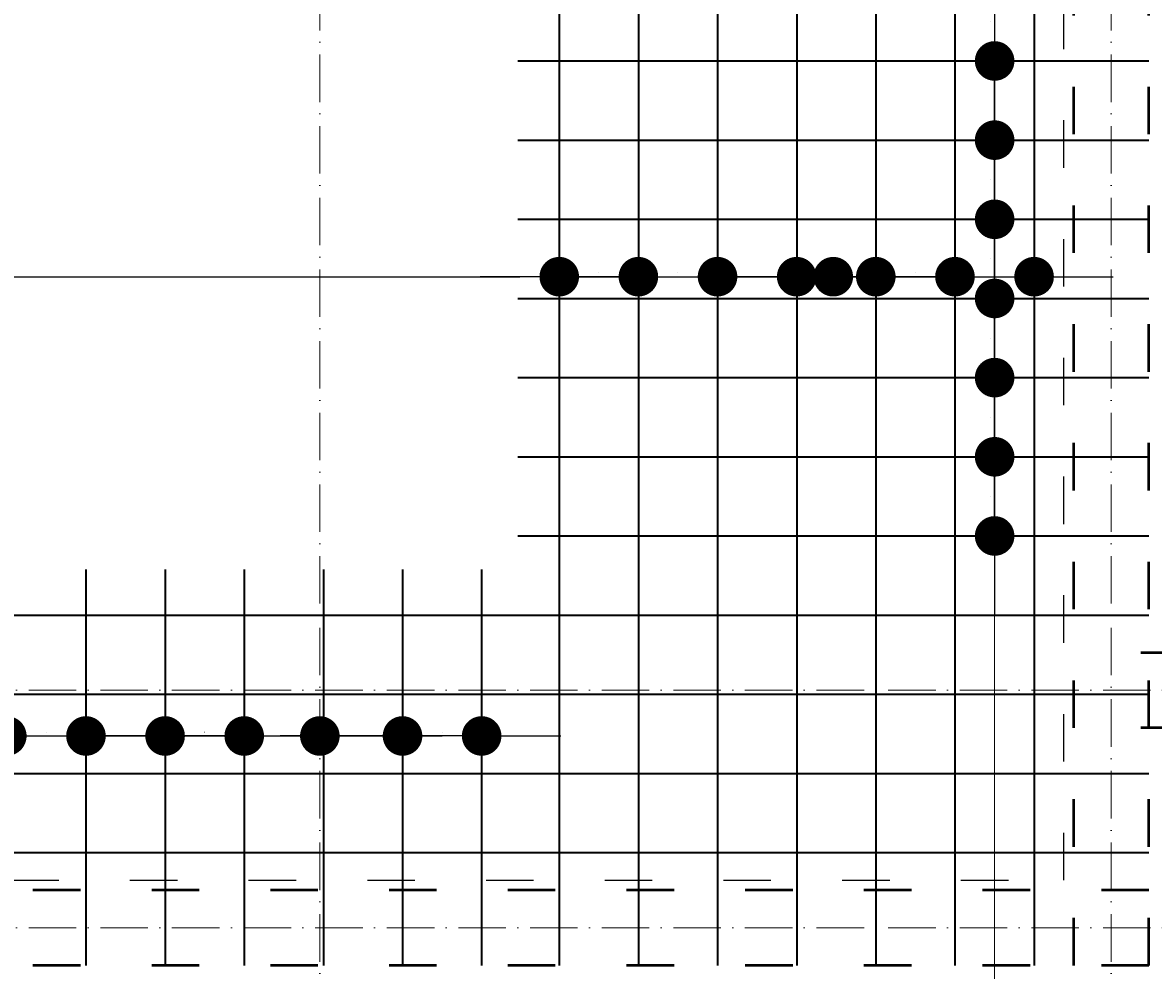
# Model space of a CAD drawing. Header units: millimetres. Extents: x 300938 to 312016, y 11971 to 20881.
# Tile 66 of 239: x 309334 to 309619, y 14053 to 14293. Entities that reach past the tile are written whole.
import ezdxf

# ---------------------------------------------------------------- set-up
doc = ezdxf.new("R2010")
doc.units = ezdxf.units.MM
doc.linetypes.add('ACAD_ISO03W100', pattern=[30, 12, -18])
doc.linetypes.add('ACAD_ISO10W100', pattern=[18, 12, -3, 0, -3])
for name, color, linetype, lineweight in [('konstrukcja wymiary', 1, 'Continuous', 13), ('osie', 5, 'ACAD_ISO10W100', 13), ('zbrojenie', 4, 'Continuous', 50), ('zbrojenie płyty', 141, 'Continuous', 35)]:
    doc.layers.add(name, color=color, linetype=linetype, lineweight=lineweight)
doc.layers.add('przerywane', color=6, linetype='ACAD_ISO03W100')
doc.styles.add('KONSTRUKCJA', font='romand.shx', dxfattribs={"oblique": 10})
doc.styles.get("Standard").update_dxf_attribs({"font": 'romand.shx', "oblique": 10})
doc.dimstyles.new('150', dxfattribs={"dimtxt": 10, "dimasz": 7, "dimexe": 1.25, "dimexo": 0.625, "dimgap": 3, "dimtad": 1, "dimdec": 0, "dimrnd": 0.5, "dimtxsty": 'KONSTRUKCJA', "dimblk": 'ARCHTICK', "dimcen": 2.5, "dimadec": 0, "dimazin": 0, "dimtfac": 1, "dimtdec": 0, "dimtix": 1, "dimtmove": 0, "dimatfit": 3, "dimfxl": 4, "dimfxlon": 1, "dimarcsym": 0})
doc.dimstyles.new('kropki', dxfattribs={"dimtxt": 0.001, "dimasz": 10, "dimexe": 1.25, "dimexo": 0.625, "dimgap": 1, "dimtad": 1, "dimtxsty": 'Standard', "dimblk": 'DOT', "dimcen": 2.5, "dimadec": 0, "dimazin": 0, "dimtfac": 1, "dimtmove": 0, "dimatfit": 3, "dimfxl": 1, "dimfxlon": 1, "dimarcsym": 0})

# ---------------------------------------------------------------- blocks, each defined once
blk = doc.blocks.new('_ArchTick')
at = {"color": 0, "linetype": 'ByBlock', "lineweight": 13, "const_width": 0.15}
blk.add_lwpolyline([(-0.5, -0.5), (0.5, 0.5)], dxfattribs=at)
blk = doc.blocks.new('*D2138')
at = {"layer": 'Defpoints', "color": 0, "transparency": 16777216}
for p in [(310116.63, 14112.22), (309620.63, 14052.22), (310116.63, 13992.22)]:
    blk.add_point(p, dxfattribs=at)
at = {"layer": 'konstrukcja wymiary', "color": 0, "lineweight": -2, "transparency": 16777216}
for p, q in [((309620.63, 13996.22), (309620.63, 13990.97)), ((310116.63, 13996.22), (310116.63, 13990.97)), ((309620.63, 13992.22), (310116.63, 13992.22))]:
    blk.add_line(p, q, dxfattribs=at)
at = {"layer": 'konstrukcja wymiary', "color": 0, "lineweight": -2, "transparency": 16777216, "xscale": 7, "yscale": 7, "zscale": 7, "rotation": 180}
blk.add_blockref('_ArchTick', (309620.63, 13992.22), dxfattribs=at)
at = {"layer": 'konstrukcja wymiary', "color": 0, "lineweight": -2, "transparency": 16777216, "xscale": 7, "yscale": 7, "zscale": 7}
blk.add_blockref('_ArchTick', (310116.63, 13992.22), dxfattribs=at)
at = {"layer": 'konstrukcja wymiary', "color": 0, "transparency": 16777216, "insert": (309868.63, 14000.22), "char_height": 10, "attachment_point": 5, "style": 'KONSTRUKCJA'}
blk.add_mtext('496', dxfattribs=at)
blk = doc.blocks.new('_Dot')
at = {"color": 0, "linetype": 'ByBlock', "lineweight": -2}
blk.add_line((-0.5, 0), (-1, 0), dxfattribs=at)
at = {"color": 0, "linetype": 'ByBlock', "const_width": 0.5}
blk.add_lwpolyline([(-0.25, 0, 1), (0.25, 0, 1)], format="xyb", close=True, dxfattribs=at)
blk = doc.blocks.new('*D2634')
at = {"layer": 'Defpoints', "color": 0, "transparency": 16777216}
for p in [(309569.13, 14323.22), (309569.13, 14303.22), (309579.16, 14303.22)]:
    blk.add_point(p, dxfattribs=at)
at = {"layer": 'konstrukcja wymiary', "color": 0, "lineweight": -2, "transparency": 16777216}
for p, q in [((309579.16, 14333.22), (309579.16, 14343.22)), ((309578.16, 14323.22), (309580.41, 14323.22)), ((309579.16, 14323.22), (309579.16, 14303.22)), ((309578.16, 14303.22), (309580.41, 14303.22)), ((309579.16, 14293.22), (309579.16, 14283.22))]:
    blk.add_line(p, q, dxfattribs=at)
at = {"layer": 'konstrukcja wymiary', "color": 0, "lineweight": -2, "transparency": 16777216, "xscale": 10, "yscale": 10, "zscale": 10}
for p, rotation in [((309579.16, 14323.22), 270), ((309579.16, 14303.22), 90)]:
    blk.add_blockref('_Dot', p, dxfattribs=dict(at, rotation=rotation))
at = {"layer": 'konstrukcja wymiary', "color": 0, "transparency": 16777216, "insert": (309578.16, 14313.22), "char_height": 0.001, "attachment_point": 5, "rotation": 90}
blk.add_mtext('20', dxfattribs=at)
blk = doc.blocks.new('*D2635')
at = {"layer": 'Defpoints', "color": 0, "transparency": 16777216}
for p in [(309569.13, 14303.22), (309569.13, 14283.22), (309579.16, 14283.22)]:
    blk.add_point(p, dxfattribs=at)
at = {"layer": 'konstrukcja wymiary', "color": 0, "lineweight": -2, "transparency": 16777216}
for p, q in [((309579.16, 14313.22), (309579.16, 14323.22)), ((309578.16, 14303.22), (309580.41, 14303.22)), ((309579.16, 14303.22), (309579.16, 14283.22)), ((309578.16, 14283.22), (309580.41, 14283.22)), ((309579.16, 14273.22), (309579.16, 14263.22))]:
    blk.add_line(p, q, dxfattribs=at)
at = {"layer": 'konstrukcja wymiary', "color": 0, "lineweight": -2, "transparency": 16777216, "xscale": 10, "yscale": 10, "zscale": 10}
for p, rotation in [((309579.16, 14303.22), 270), ((309579.16, 14283.22), 90)]:
    blk.add_blockref('_Dot', p, dxfattribs=dict(at, rotation=rotation))
at = {"layer": 'konstrukcja wymiary', "color": 0, "transparency": 16777216, "insert": (309578.16, 14293.22), "char_height": 0.001, "attachment_point": 5, "rotation": 90}
blk.add_mtext('20', dxfattribs=at)
blk = doc.blocks.new('*D2636')
at = {"layer": 'Defpoints', "color": 0, "transparency": 16777216}
for p in [(309569.13, 14283.22), (309569.13, 14163.22), (309579.16, 14163.22)]:
    blk.add_point(p, dxfattribs=at)
at = {"layer": 'konstrukcja wymiary', "color": 0, "lineweight": -2, "transparency": 16777216}
for p, q in [((309578.16, 14283.22), (309580.41, 14283.22)), ((309579.16, 14273.22), (309579.16, 14173.22)), ((309578.16, 14163.22), (309580.41, 14163.22))]:
    blk.add_line(p, q, dxfattribs=at)
at = {"layer": 'konstrukcja wymiary', "color": 0, "lineweight": -2, "transparency": 16777216, "xscale": 10, "yscale": 10, "zscale": 10}
for p, rotation in [((309579.16, 14283.22), 90), ((309579.16, 14163.22), 270)]:
    blk.add_blockref('_Dot', p, dxfattribs=dict(at, rotation=rotation))
at = {"layer": 'konstrukcja wymiary', "color": 0, "transparency": 16777216, "insert": (309578.16, 14223.22), "char_height": 0.001, "attachment_point": 5, "rotation": 90}
blk.add_mtext('120', dxfattribs=at)
blk = doc.blocks.new('*D2637')
at = {"layer": 'Defpoints', "color": 0, "transparency": 16777216}
for p in [(309569.13, 14183.22), (309579.16, 14183.22), (309569.13, 14163.22)]:
    blk.add_point(p, dxfattribs=at)
at = {"layer": 'konstrukcja wymiary', "color": 0, "lineweight": -2, "transparency": 16777216}
for p, q in [((309579.16, 14193.22), (309579.16, 14203.22)), ((309578.16, 14183.22), (309580.41, 14183.22)), ((309579.16, 14163.22), (309579.16, 14183.22)), ((309578.16, 14163.22), (309580.41, 14163.22)), ((309579.16, 14153.22), (309579.16, 14143.22))]:
    blk.add_line(p, q, dxfattribs=at)
at = {"layer": 'konstrukcja wymiary', "color": 0, "lineweight": -2, "transparency": 16777216, "xscale": 10, "yscale": 10, "zscale": 10}
for p, rotation in [((309579.16, 14183.22), 270), ((309579.16, 14163.22), 90)]:
    blk.add_blockref('_Dot', p, dxfattribs=dict(at, rotation=rotation))
at = {"layer": 'konstrukcja wymiary', "color": 0, "transparency": 16777216, "insert": (309578.16, 14173.22), "char_height": 0.001, "attachment_point": 5, "rotation": 90}
blk.add_mtext('20', dxfattribs=at)
blk = doc.blocks.new('*D2638')
at = {"layer": 'Defpoints', "color": 0, "transparency": 16777216}
for p in [(309569.13, 14203.22), (309579.16, 14203.22), (309569.13, 14183.22)]:
    blk.add_point(p, dxfattribs=at)
at = {"layer": 'konstrukcja wymiary', "color": 0, "lineweight": -2, "transparency": 16777216}
for p, q in [((309579.16, 14213.22), (309579.16, 14223.22)), ((309578.16, 14203.22), (309580.41, 14203.22)), ((309579.16, 14183.22), (309579.16, 14203.22)), ((309578.16, 14183.22), (309580.41, 14183.22)), ((309579.16, 14173.22), (309579.16, 14163.22))]:
    blk.add_line(p, q, dxfattribs=at)
at = {"layer": 'konstrukcja wymiary', "color": 0, "lineweight": -2, "transparency": 16777216, "xscale": 10, "yscale": 10, "zscale": 10}
for p, rotation in [((309579.16, 14203.22), 270), ((309579.16, 14183.22), 90)]:
    blk.add_blockref('_Dot', p, dxfattribs=dict(at, rotation=rotation))
at = {"layer": 'konstrukcja wymiary', "color": 0, "transparency": 16777216, "insert": (309578.16, 14193.22), "char_height": 0.001, "attachment_point": 5, "rotation": 90}
blk.add_mtext('20', dxfattribs=at)
blk = doc.blocks.new('*D2639')
at = {"layer": 'Defpoints', "color": 0, "transparency": 16777216}
for p in [(309569.13, 14223.22), (309579.16, 14223.22), (309569.13, 14203.22)]:
    blk.add_point(p, dxfattribs=at)
at = {"layer": 'konstrukcja wymiary', "color": 0, "lineweight": -2, "transparency": 16777216}
for p, q in [((309579.16, 14233.22), (309579.16, 14243.22)), ((309578.16, 14223.22), (309580.41, 14223.22)), ((309579.16, 14203.22), (309579.16, 14223.22)), ((309578.16, 14203.22), (309580.41, 14203.22)), ((309579.16, 14193.22), (309579.16, 14183.22))]:
    blk.add_line(p, q, dxfattribs=at)
at = {"layer": 'konstrukcja wymiary', "color": 0, "lineweight": -2, "transparency": 16777216, "xscale": 10, "yscale": 10, "zscale": 10}
for p, rotation in [((309579.16, 14223.22), 270), ((309579.16, 14203.22), 90)]:
    blk.add_blockref('_Dot', p, dxfattribs=dict(at, rotation=rotation))
at = {"layer": 'konstrukcja wymiary', "color": 0, "transparency": 16777216, "insert": (309578.16, 14213.22), "char_height": 0.001, "attachment_point": 5, "rotation": 90}
blk.add_mtext('20', dxfattribs=at)
blk = doc.blocks.new('*D2640')
at = {"layer": 'Defpoints', "color": 0, "transparency": 16777216}
for p in [(309569.13, 14243.22), (309579.16, 14243.22), (309569.13, 14223.22)]:
    blk.add_point(p, dxfattribs=at)
at = {"layer": 'konstrukcja wymiary', "color": 0, "lineweight": -2, "transparency": 16777216}
for p, q in [((309579.16, 14253.22), (309579.16, 14263.22)), ((309578.16, 14243.22), (309580.41, 14243.22)), ((309579.16, 14223.22), (309579.16, 14243.22)), ((309578.16, 14223.22), (309580.41, 14223.22)), ((309579.16, 14213.22), (309579.16, 14203.22))]:
    blk.add_line(p, q, dxfattribs=at)
at = {"layer": 'konstrukcja wymiary', "color": 0, "lineweight": -2, "transparency": 16777216, "xscale": 10, "yscale": 10, "zscale": 10}
for p, rotation in [((309579.16, 14243.22), 270), ((309579.16, 14223.22), 90)]:
    blk.add_blockref('_Dot', p, dxfattribs=dict(at, rotation=rotation))
at = {"layer": 'konstrukcja wymiary', "color": 0, "transparency": 16777216, "insert": (309578.16, 14233.22), "char_height": 0.001, "attachment_point": 5, "rotation": 90}
blk.add_mtext('20', dxfattribs=at)
blk = doc.blocks.new('*D2641')
at = {"layer": 'Defpoints', "color": 0, "transparency": 16777216}
for p in [(309569.13, 14263.22), (309579.16, 14263.22), (309569.13, 14243.22)]:
    blk.add_point(p, dxfattribs=at)
at = {"layer": 'konstrukcja wymiary', "color": 0, "lineweight": -2, "transparency": 16777216}
for p, q in [((309579.16, 14273.22), (309579.16, 14283.22)), ((309578.16, 14263.22), (309580.41, 14263.22)), ((309579.16, 14243.22), (309579.16, 14263.22)), ((309578.16, 14243.22), (309580.41, 14243.22)), ((309579.16, 14233.22), (309579.16, 14223.22))]:
    blk.add_line(p, q, dxfattribs=at)
at = {"layer": 'konstrukcja wymiary', "color": 0, "lineweight": -2, "transparency": 16777216, "xscale": 10, "yscale": 10, "zscale": 10}
for p, rotation in [((309579.16, 14263.22), 270), ((309579.16, 14243.22), 90)]:
    blk.add_blockref('_Dot', p, dxfattribs=dict(at, rotation=rotation))
at = {"layer": 'konstrukcja wymiary', "color": 0, "transparency": 16777216, "insert": (309578.16, 14253.22), "char_height": 0.001, "attachment_point": 5, "rotation": 90}
blk.add_mtext('20', dxfattribs=at)
blk = doc.blocks.new('*D2791')
at = {"layer": 'Defpoints', "color": 0, "transparency": 16777216}
for p in [(309329.52, 14112.69), (309309.52, 14103.22), (309329.52, 14103.22)]:
    blk.add_point(p, dxfattribs=at)
at = {"layer": 'konstrukcja wymiary', "color": 0, "lineweight": -2, "transparency": 16777216}
for p, q in [((309299.52, 14112.69), (309289.52, 14112.69)), ((309309.52, 14111.69), (309309.52, 14113.94)), ((309309.52, 14112.69), (309329.52, 14112.69)), ((309329.52, 14111.69), (309329.52, 14113.94)), ((309339.52, 14112.69), (309349.52, 14112.69))]:
    blk.add_line(p, q, dxfattribs=at)
at = {"layer": 'konstrukcja wymiary', "color": 0, "lineweight": -2, "transparency": 16777216, "xscale": 10, "yscale": 10, "zscale": 10}
blk.add_blockref('_Dot', (309309.52, 14112.69), dxfattribs=at)
at = {"layer": 'konstrukcja wymiary', "color": 0, "lineweight": -2, "transparency": 16777216, "xscale": 10, "yscale": 10, "zscale": 10, "rotation": 180}
blk.add_blockref('_Dot', (309329.52, 14112.69), dxfattribs=at)
at = {"layer": 'konstrukcja wymiary', "color": 0, "transparency": 16777216, "insert": (309319.52, 14113.69), "char_height": 0.001, "attachment_point": 5}
blk.add_mtext('20', dxfattribs=at)
blk = doc.blocks.new('*D2792')
at = {"layer": 'Defpoints', "color": 0, "transparency": 16777216}
for p in [(309349.52, 14112.69), (309329.52, 14103.22), (309349.52, 14103.22)]:
    blk.add_point(p, dxfattribs=at)
at = {"layer": 'konstrukcja wymiary', "color": 0, "lineweight": -2, "transparency": 16777216}
for p, q in [((309319.52, 14112.69), (309309.52, 14112.69)), ((309329.52, 14111.69), (309329.52, 14113.94)), ((309329.52, 14112.69), (309349.52, 14112.69)), ((309349.52, 14111.69), (309349.52, 14113.94)), ((309359.52, 14112.69), (309369.52, 14112.69))]:
    blk.add_line(p, q, dxfattribs=at)
at = {"layer": 'konstrukcja wymiary', "color": 0, "lineweight": -2, "transparency": 16777216, "xscale": 10, "yscale": 10, "zscale": 10}
blk.add_blockref('_Dot', (309329.52, 14112.69), dxfattribs=at)
at = {"layer": 'konstrukcja wymiary', "color": 0, "lineweight": -2, "transparency": 16777216, "xscale": 10, "yscale": 10, "zscale": 10, "rotation": 180}
blk.add_blockref('_Dot', (309349.52, 14112.69), dxfattribs=at)
at = {"layer": 'konstrukcja wymiary', "color": 0, "transparency": 16777216, "insert": (309339.52, 14113.69), "char_height": 0.001, "attachment_point": 5}
blk.add_mtext('20', dxfattribs=at)
blk = doc.blocks.new('*D2793')
at = {"layer": 'Defpoints', "color": 0, "transparency": 16777216}
for p in [(309389.52, 14112.69), (309349.52, 14103.22), (309389.52, 14103.22)]:
    blk.add_point(p, dxfattribs=at)
at = {"layer": 'konstrukcja wymiary', "color": 0, "lineweight": -2, "transparency": 16777216}
for p, q in [((309349.52, 14111.69), (309349.52, 14113.94)), ((309359.52, 14112.69), (309379.52, 14112.69)), ((309389.52, 14111.69), (309389.52, 14113.94))]:
    blk.add_line(p, q, dxfattribs=at)
at = {"layer": 'konstrukcja wymiary', "color": 0, "lineweight": -2, "transparency": 16777216, "xscale": 10, "yscale": 10, "zscale": 10, "rotation": 180}
blk.add_blockref('_Dot', (309349.52, 14112.69), dxfattribs=at)
at = {"layer": 'konstrukcja wymiary', "color": 0, "lineweight": -2, "transparency": 16777216, "xscale": 10, "yscale": 10, "zscale": 10}
blk.add_blockref('_Dot', (309389.52, 14112.69), dxfattribs=at)
at = {"layer": 'konstrukcja wymiary', "color": 0, "transparency": 16777216, "insert": (309369.52, 14113.69), "char_height": 0.001, "attachment_point": 5}
blk.add_mtext('40', dxfattribs=at)
blk = doc.blocks.new('*D2794')
at = {"layer": 'Defpoints', "color": 0, "transparency": 16777216}
for p in [(309369.52, 14112.69), (309369.52, 14103.22), (309389.52, 14103.22)]:
    blk.add_point(p, dxfattribs=at)
at = {"layer": 'konstrukcja wymiary', "color": 0, "lineweight": -2, "transparency": 16777216}
for p, q in [((309359.52, 14112.69), (309349.52, 14112.69)), ((309369.52, 14111.69), (309369.52, 14113.94)), ((309389.52, 14112.69), (309369.52, 14112.69)), ((309389.52, 14111.69), (309389.52, 14113.94)), ((309399.52, 14112.69), (309409.52, 14112.69))]:
    blk.add_line(p, q, dxfattribs=at)
at = {"layer": 'konstrukcja wymiary', "color": 0, "lineweight": -2, "transparency": 16777216, "xscale": 10, "yscale": 10, "zscale": 10}
blk.add_blockref('_Dot', (309369.52, 14112.69), dxfattribs=at)
at = {"layer": 'konstrukcja wymiary', "color": 0, "lineweight": -2, "transparency": 16777216, "xscale": 10, "yscale": 10, "zscale": 10, "rotation": 180}
blk.add_blockref('_Dot', (309389.52, 14112.69), dxfattribs=at)
at = {"layer": 'konstrukcja wymiary', "color": 0, "transparency": 16777216, "insert": (309379.52, 14113.69), "char_height": 0.001, "attachment_point": 5}
blk.add_mtext('20', dxfattribs=at)
blk = doc.blocks.new('*D2795')
at = {"layer": 'Defpoints', "color": 0, "transparency": 16777216}
for p in [(309408.63, 14112.69), (309369.52, 14103.22), (309408.63, 14103.22)]:
    blk.add_point(p, dxfattribs=at)
at = {"layer": 'konstrukcja wymiary', "color": 0, "lineweight": -2, "transparency": 16777216}
for p, q in [((309369.52, 14111.69), (309369.52, 14113.94)), ((309379.52, 14112.69), (309398.63, 14112.69)), ((309408.63, 14111.69), (309408.63, 14113.94))]:
    blk.add_line(p, q, dxfattribs=at)
at = {"layer": 'konstrukcja wymiary', "color": 0, "lineweight": -2, "transparency": 16777216, "xscale": 10, "yscale": 10, "zscale": 10, "rotation": 180}
blk.add_blockref('_Dot', (309369.52, 14112.69), dxfattribs=at)
at = {"layer": 'konstrukcja wymiary', "color": 0, "lineweight": -2, "transparency": 16777216, "xscale": 10, "yscale": 10, "zscale": 10}
blk.add_blockref('_Dot', (309408.63, 14112.69), dxfattribs=at)
at = {"layer": 'konstrukcja wymiary', "color": 0, "transparency": 16777216, "insert": (309389.07, 14113.69), "char_height": 0.001, "attachment_point": 5}
blk.add_mtext('39,11', dxfattribs=at)
blk = doc.blocks.new('*D2796')
at = {"layer": 'Defpoints', "color": 0, "transparency": 16777216}
for p in [(309449.52, 14112.69), (309408.63, 14103.22), (309449.52, 14103.22)]:
    blk.add_point(p, dxfattribs=at)
at = {"layer": 'konstrukcja wymiary', "color": 0, "lineweight": -2, "transparency": 16777216}
for p, q in [((309408.63, 14111.69), (309408.63, 14113.94)), ((309418.63, 14112.69), (309439.52, 14112.69)), ((309449.52, 14111.69), (309449.52, 14113.94))]:
    blk.add_line(p, q, dxfattribs=at)
at = {"layer": 'konstrukcja wymiary', "color": 0, "lineweight": -2, "transparency": 16777216, "xscale": 10, "yscale": 10, "zscale": 10, "rotation": 180}
blk.add_blockref('_Dot', (309408.63, 14112.69), dxfattribs=at)
at = {"layer": 'konstrukcja wymiary', "color": 0, "lineweight": -2, "transparency": 16777216, "xscale": 10, "yscale": 10, "zscale": 10}
blk.add_blockref('_Dot', (309449.52, 14112.69), dxfattribs=at)
at = {"layer": 'konstrukcja wymiary', "color": 0, "transparency": 16777216, "insert": (309429.07, 14113.69), "char_height": 0.001, "attachment_point": 5}
blk.add_mtext('40,89', dxfattribs=at)
blk = doc.blocks.new('*D2797')
at = {"layer": 'Defpoints', "color": 0, "transparency": 16777216}
for p in [(309429.52, 14112.69), (309429.52, 14103.22), (309449.52, 14103.22)]:
    blk.add_point(p, dxfattribs=at)
at = {"layer": 'konstrukcja wymiary', "color": 0, "lineweight": -2, "transparency": 16777216}
for p, q in [((309419.52, 14112.69), (309409.52, 14112.69)), ((309429.52, 14111.69), (309429.52, 14113.94)), ((309449.52, 14112.69), (309429.52, 14112.69)), ((309449.52, 14111.69), (309449.52, 14113.94)), ((309459.52, 14112.69), (309469.52, 14112.69))]:
    blk.add_line(p, q, dxfattribs=at)
at = {"layer": 'konstrukcja wymiary', "color": 0, "lineweight": -2, "transparency": 16777216, "xscale": 10, "yscale": 10, "zscale": 10}
blk.add_blockref('_Dot', (309429.52, 14112.69), dxfattribs=at)
at = {"layer": 'konstrukcja wymiary', "color": 0, "lineweight": -2, "transparency": 16777216, "xscale": 10, "yscale": 10, "zscale": 10, "rotation": 180}
blk.add_blockref('_Dot', (309449.52, 14112.69), dxfattribs=at)
at = {"layer": 'konstrukcja wymiary', "color": 0, "transparency": 16777216, "insert": (309439.52, 14113.69), "char_height": 0.001, "attachment_point": 5}
blk.add_mtext('20', dxfattribs=at)
blk = doc.blocks.new('*D2801')
at = {"layer": 'Defpoints', "color": 0, "transparency": 16777216}
for p in [(309469.13, 14228.72), (309469.13, 14223.22), (309069.52, 14219.72)]:
    blk.add_point(p, dxfattribs=at)
at = {"layer": 'konstrukcja wymiary', "color": 0, "lineweight": -2, "transparency": 16777216}
for p, q in [((309069.52, 14227.72), (309069.52, 14229.97)), ((309079.52, 14228.72), (309459.13, 14228.72)), ((309469.13, 14227.72), (309469.13, 14229.97))]:
    blk.add_line(p, q, dxfattribs=at)
at = {"layer": 'konstrukcja wymiary', "color": 0, "lineweight": -2, "transparency": 16777216, "xscale": 10, "yscale": 10, "zscale": 10, "rotation": 180}
blk.add_blockref('_Dot', (309069.52, 14228.72), dxfattribs=at)
at = {"layer": 'konstrukcja wymiary', "color": 0, "lineweight": -2, "transparency": 16777216, "xscale": 10, "yscale": 10, "zscale": 10}
blk.add_blockref('_Dot', (309469.13, 14228.72), dxfattribs=at)
at = {"layer": 'konstrukcja wymiary', "color": 0, "transparency": 16777216, "insert": (309269.32, 14229.72), "char_height": 0.001, "attachment_point": 5}
blk.add_mtext('399,61', dxfattribs=at)
blk = doc.blocks.new('*D2802')
at = {"layer": 'Defpoints', "color": 0, "transparency": 16777216}
for p in [(309489.13, 14228.72), (309469.13, 14223.22), (309489.13, 14223.22)]:
    blk.add_point(p, dxfattribs=at)
at = {"layer": 'konstrukcja wymiary', "color": 0, "lineweight": -2, "transparency": 16777216}
for p, q in [((309459.13, 14228.72), (309449.13, 14228.72)), ((309469.13, 14227.72), (309469.13, 14229.97)), ((309469.13, 14228.72), (309489.13, 14228.72)), ((309489.13, 14227.72), (309489.13, 14229.97)), ((309499.13, 14228.72), (309509.13, 14228.72))]:
    blk.add_line(p, q, dxfattribs=at)
at = {"layer": 'konstrukcja wymiary', "color": 0, "lineweight": -2, "transparency": 16777216, "xscale": 10, "yscale": 10, "zscale": 10}
blk.add_blockref('_Dot', (309469.13, 14228.72), dxfattribs=at)
at = {"layer": 'konstrukcja wymiary', "color": 0, "lineweight": -2, "transparency": 16777216, "xscale": 10, "yscale": 10, "zscale": 10, "rotation": 180}
blk.add_blockref('_Dot', (309489.13, 14228.72), dxfattribs=at)
at = {"layer": 'konstrukcja wymiary', "color": 0, "transparency": 16777216, "insert": (309479.13, 14229.72), "char_height": 0.001, "attachment_point": 5}
blk.add_mtext('20', dxfattribs=at)
blk = doc.blocks.new('*D2803')
at = {"layer": 'Defpoints', "color": 0, "transparency": 16777216}
for p in [(309509.13, 14228.72), (309489.13, 14223.22), (309509.13, 14223.22)]:
    blk.add_point(p, dxfattribs=at)
at = {"layer": 'konstrukcja wymiary', "color": 0, "lineweight": -2, "transparency": 16777216}
for p, q in [((309479.13, 14228.72), (309469.13, 14228.72)), ((309489.13, 14227.72), (309489.13, 14229.97)), ((309489.13, 14228.72), (309509.13, 14228.72)), ((309509.13, 14227.72), (309509.13, 14229.97)), ((309519.13, 14228.72), (309529.13, 14228.72))]:
    blk.add_line(p, q, dxfattribs=at)
at = {"layer": 'konstrukcja wymiary', "color": 0, "lineweight": -2, "transparency": 16777216, "xscale": 10, "yscale": 10, "zscale": 10}
blk.add_blockref('_Dot', (309489.13, 14228.72), dxfattribs=at)
at = {"layer": 'konstrukcja wymiary', "color": 0, "lineweight": -2, "transparency": 16777216, "xscale": 10, "yscale": 10, "zscale": 10, "rotation": 180}
blk.add_blockref('_Dot', (309509.13, 14228.72), dxfattribs=at)
at = {"layer": 'konstrukcja wymiary', "color": 0, "transparency": 16777216, "insert": (309499.13, 14229.72), "char_height": 0.001, "attachment_point": 5}
blk.add_mtext('20', dxfattribs=at)
blk = doc.blocks.new('*D2804')
at = {"layer": 'Defpoints', "color": 0, "transparency": 16777216}
for p in [(309529.13, 14228.72), (309529.13, 14223.22), (309538.38, 14223.22)]:
    blk.add_point(p, dxfattribs=at)
at = {"layer": 'konstrukcja wymiary', "color": 0, "lineweight": -2, "transparency": 16777216}
for p, q in [((309519.13, 14228.72), (309509.13, 14228.72)), ((309529.13, 14227.72), (309529.13, 14229.97)), ((309538.38, 14228.72), (309529.13, 14228.72)), ((309538.38, 14227.72), (309538.38, 14229.97)), ((309548.38, 14228.72), (309558.38, 14228.72))]:
    blk.add_line(p, q, dxfattribs=at)
at = {"layer": 'konstrukcja wymiary', "color": 0, "lineweight": -2, "transparency": 16777216, "xscale": 10, "yscale": 10, "zscale": 10}
blk.add_blockref('_Dot', (309529.13, 14228.72), dxfattribs=at)
at = {"layer": 'konstrukcja wymiary', "color": 0, "lineweight": -2, "transparency": 16777216, "xscale": 10, "yscale": 10, "zscale": 10, "rotation": 180}
blk.add_blockref('_Dot', (309538.38, 14228.72), dxfattribs=at)
at = {"layer": 'konstrukcja wymiary', "color": 0, "transparency": 16777216, "insert": (309533.76, 14229.72), "char_height": 0.001, "attachment_point": 5}
blk.add_mtext('9,25', dxfattribs=at)
blk = doc.blocks.new('*D2805')
at = {"layer": 'Defpoints', "color": 0, "transparency": 16777216}
for p in [(309549.13, 14228.72), (309529.13, 14223.22), (309549.13, 14223.22)]:
    blk.add_point(p, dxfattribs=at)
at = {"layer": 'konstrukcja wymiary', "color": 0, "lineweight": -2, "transparency": 16777216}
for p, q in [((309519.13, 14228.72), (309509.13, 14228.72)), ((309529.13, 14227.72), (309529.13, 14229.97)), ((309529.13, 14228.72), (309549.13, 14228.72)), ((309549.13, 14227.72), (309549.13, 14229.97)), ((309559.13, 14228.72), (309569.13, 14228.72))]:
    blk.add_line(p, q, dxfattribs=at)
at = {"layer": 'konstrukcja wymiary', "color": 0, "lineweight": -2, "transparency": 16777216, "xscale": 10, "yscale": 10, "zscale": 10}
blk.add_blockref('_Dot', (309529.13, 14228.72), dxfattribs=at)
at = {"layer": 'konstrukcja wymiary', "color": 0, "lineweight": -2, "transparency": 16777216, "xscale": 10, "yscale": 10, "zscale": 10, "rotation": 180}
blk.add_blockref('_Dot', (309549.13, 14228.72), dxfattribs=at)
at = {"layer": 'konstrukcja wymiary', "color": 0, "transparency": 16777216, "insert": (309539.13, 14229.72), "char_height": 0.001, "attachment_point": 5}
blk.add_mtext('20', dxfattribs=at)
blk = doc.blocks.new('*D2806')
at = {"layer": 'Defpoints', "color": 0, "transparency": 16777216}
for p in [(309569.13, 14228.72), (309549.13, 14223.22), (309569.13, 14223.22)]:
    blk.add_point(p, dxfattribs=at)
at = {"layer": 'konstrukcja wymiary', "color": 0, "lineweight": -2, "transparency": 16777216}
for p, q in [((309539.13, 14228.72), (309529.13, 14228.72)), ((309549.13, 14227.72), (309549.13, 14229.97)), ((309549.13, 14228.72), (309569.13, 14228.72)), ((309569.13, 14227.72), (309569.13, 14229.97)), ((309579.13, 14228.72), (309589.13, 14228.72))]:
    blk.add_line(p, q, dxfattribs=at)
at = {"layer": 'konstrukcja wymiary', "color": 0, "lineweight": -2, "transparency": 16777216, "xscale": 10, "yscale": 10, "zscale": 10}
blk.add_blockref('_Dot', (309549.13, 14228.72), dxfattribs=at)
at = {"layer": 'konstrukcja wymiary', "color": 0, "lineweight": -2, "transparency": 16777216, "xscale": 10, "yscale": 10, "zscale": 10, "rotation": 180}
blk.add_blockref('_Dot', (309569.13, 14228.72), dxfattribs=at)
at = {"layer": 'konstrukcja wymiary', "color": 0, "transparency": 16777216, "insert": (309559.13, 14229.72), "char_height": 0.001, "attachment_point": 5}
blk.add_mtext('20', dxfattribs=at)
blk = doc.blocks.new('*D2807')
at = {"layer": 'Defpoints', "color": 0, "transparency": 16777216}
for p in [(309589.13, 14228.72), (309569.13, 14223.22), (309589.13, 14223.22)]:
    blk.add_point(p, dxfattribs=at)
at = {"layer": 'konstrukcja wymiary', "color": 0, "lineweight": -2, "transparency": 16777216}
for p, q in [((309559.13, 14228.72), (309549.13, 14228.72)), ((309569.13, 14227.72), (309569.13, 14229.97)), ((309569.13, 14228.72), (309589.13, 14228.72)), ((309589.13, 14227.72), (309589.13, 14229.97)), ((309599.13, 14228.72), (309609.13, 14228.72))]:
    blk.add_line(p, q, dxfattribs=at)
at = {"layer": 'konstrukcja wymiary', "color": 0, "lineweight": -2, "transparency": 16777216, "xscale": 10, "yscale": 10, "zscale": 10}
blk.add_blockref('_Dot', (309569.13, 14228.72), dxfattribs=at)
at = {"layer": 'konstrukcja wymiary', "color": 0, "lineweight": -2, "transparency": 16777216, "xscale": 10, "yscale": 10, "zscale": 10, "rotation": 180}
blk.add_blockref('_Dot', (309589.13, 14228.72), dxfattribs=at)
at = {"layer": 'konstrukcja wymiary', "color": 0, "transparency": 16777216, "insert": (309579.13, 14229.72), "char_height": 0.001, "attachment_point": 5}
blk.add_mtext('20', dxfattribs=at)

msp = doc.modelspace()

# ---------------------------------------------------------------- linework, layer by layer
at = {"layer": 'konstrukcja wymiary'}
msp.add_line((309579.159, 14020.919), (309579.159, 14153.224), dxfattribs=at)
at = {"layer": 'osie'}
for p, q in [((309408.631, 15606.148), (309408.631, 13976.332)), ((309608.631, 15606.148), (309608.631, 13976.332)), ((308773.963, 14124.224), (310778.683, 14124.224)), ((308773.963, 14064.224), (310778.683, 14064.224))]:
    msp.add_line(p, q, dxfattribs=at)
at = {"layer": 'przerywane'}
for p, q in [((309596.631, 14076.224), (309596.631, 14687.224)), ((309000.631, 14076.224), (309596.631, 14076.224))]:
    msp.add_line(p, q, dxfattribs=at)
at = {"layer": 'zbrojenie', "linetype": 'ACAD_ISO03W100'}
for p, q in [((309599.131, 14054.724), (309599.131, 14708.724)), ((309618.131, 14054.724), (309618.131, 14708.724)), ((310138.131, 14133.724), (309599.131, 14133.724)), ((310138.131, 14114.724), (309599.131, 14114.724)), ((309618.131, 14073.724), (308979.131, 14073.724)), ((309618.131, 14054.724), (308979.131, 14054.724))]:
    msp.add_line(p, q, dxfattribs=at)
at = {"layer": 'zbrojenie płyty'}
for p, q in [((309469.131, 14849.224), (309469.131, 14054.724)), ((309489.131, 14849.224), (309489.131, 14054.724)), ((309509.131, 14849.224), (309509.131, 14054.724)), ((309529.131, 14849.224), (309529.131, 14054.724)), ((309549.131, 14849.224), (309549.131, 14054.724)), ((309569.131, 14849.224), (309569.131, 14054.724)), ((309589.131, 14849.224), (309589.131, 14054.724)), ((309458.631, 14283.224), (309618.131, 14283.224)), ((309458.631, 14263.224), (309618.131, 14263.224)), ((309458.631, 14243.224), (309618.131, 14243.224)), ((309458.631, 14223.224), (309618.131, 14223.224)), ((309458.631, 14203.224), (309618.131, 14203.224)), ((309458.631, 14183.224), (309618.131, 14183.224)), ((309458.631, 14163.224), (309618.131, 14163.224)), ((309349.518, 14154.724), (309349.518, 14054.724)), ((309369.518, 14154.724), (309369.518, 14054.724)), ((309389.518, 14154.724), (309389.518, 14054.724)), ((309409.518, 14154.724), (309409.518, 14054.724)), ((309429.518, 14154.724), (309429.518, 14054.724)), ((309449.518, 14154.724), (309449.518, 14054.724)), ((308979.131, 14143.224), (309618.131, 14143.224)), ((308979.131, 14123.224), (309618.131, 14123.224)), ((308979.131, 14103.224), (309618.131, 14103.224)), ((308979.131, 14083.224), (309618.131, 14083.224))]:
    msp.add_line(p, q, dxfattribs=at)

# ---------------------------------------------------------------- dimensions: what is measured, and where the dimension line sits
at = {"layer": 'konstrukcja wymiary'}
for base, p1, p2, picture, middle in [((309579.159, 14303.224), (309569.131, 14323.224), (309569.131, 14303.224), '*D2634', (309578.158, 14313.224)), ((309579.159, 14283.224), (309569.131, 14303.224), (309569.131, 14283.224), '*D2635', (309578.158, 14293.224)), ((309579.159, 14163.224), (309569.131, 14283.224), (309569.131, 14163.224), '*D2636', (309578.158, 14223.224)), ((309579.159, 14263.224), (309569.131, 14243.224), (309569.131, 14263.224), '*D2641', (309578.158, 14253.224)), ((309579.159, 14243.224), (309569.131, 14223.224), (309569.131, 14243.224), '*D2640', (309578.158, 14233.224)), ((309579.159, 14223.224), (309569.131, 14203.224), (309569.131, 14223.224), '*D2639', (309578.158, 14213.224)), ((309579.159, 14203.224), (309569.131, 14183.224), (309569.131, 14203.224), '*D2638', (309578.158, 14193.224)), ((309579.159, 14183.224), (309569.131, 14163.224), (309569.131, 14183.224), '*D2637', (309578.158, 14173.224))]:
    dim = msp.add_linear_dim(base=base, p1=p1, p2=p2, angle=90, dimstyle='kropki', override={"dimtmove": 1}, dxfattribs=at)
    dim.commit()
    dim.dimension.update_dxf_attribs({"geometry": picture, "text_midpoint": middle})
for base, p1, p2, dimstyle, picture, middle in [((309469.131, 14228.722), (309069.518, 14219.724), (309469.131, 14223.224), 'kropki', '*D2801', (309269.324, 14229.722)), ((309489.131, 14228.722), (309469.131, 14223.224), (309489.131, 14223.224), 'kropki', '*D2802', (309479.131, 14229.722)), ((309509.131, 14228.722), (309489.131, 14223.224), (309509.131, 14223.224), 'kropki', '*D2803', (309499.131, 14229.722)), ((309529.131, 14228.722), (309538.381, 14223.224), (309529.131, 14223.224), 'kropki', '*D2804', (309533.756, 14229.722)), ((309549.131, 14228.722), (309529.131, 14223.224), (309549.131, 14223.224), 'kropki', '*D2805', (309539.131, 14229.722)), ((309569.131, 14228.722), (309549.131, 14223.224), (309569.131, 14223.224), 'kropki', '*D2806', (309559.131, 14229.722)), ((309589.131, 14228.722), (309569.131, 14223.224), (309589.131, 14223.224), 'kropki', '*D2807', (309579.131, 14229.722)), ((309329.518, 14112.691), (309309.518, 14103.224), (309329.518, 14103.224), 'kropki', '*D2791', (309319.518, 14113.691)), ((309349.518, 14112.691), (309329.518, 14103.224), (309349.518, 14103.224), 'kropki', '*D2792', (309339.518, 14113.691)), ((309389.518, 14112.691), (309349.518, 14103.224), (309389.518, 14103.224), 'kropki', '*D2793', (309369.518, 14113.691)), ((309369.518, 14112.691), (309389.518, 14103.224), (309369.518, 14103.224), 'kropki', '*D2794', (309379.518, 14113.691)), ((309408.631, 14112.691), (309369.518, 14103.224), (309408.631, 14103.224), 'kropki', '*D2795', (309389.074, 14113.691)), ((309449.518, 14112.691), (309408.631, 14103.224), (309449.518, 14103.224), 'kropki', '*D2796', (309429.074, 14113.691)), ((309429.518, 14112.691), (309449.518, 14103.224), (309429.518, 14103.224), 'kropki', '*D2797', (309439.518, 14113.691)), ((310116.631, 13992.224), (309620.631, 14052.224), (310116.631, 14112.224), '150', '*D2138', (309868.631, 14000.224))]:
    dim = msp.add_linear_dim(base=base, p1=p1, p2=p2, dimstyle=dimstyle, override={"dimtmove": 1}, dxfattribs=at)
    dim.commit()
    dim.dimension.update_dxf_attribs({"geometry": picture, "text_midpoint": middle})

doc.saveas('drawing.dxf')
